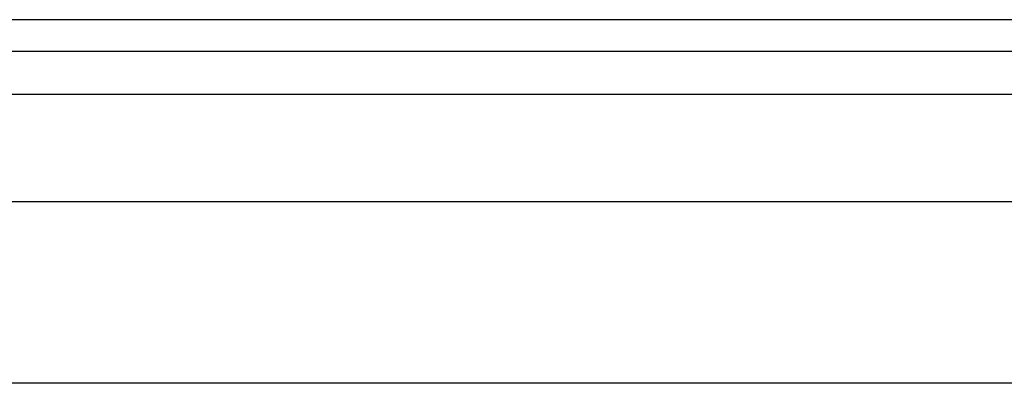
# Model space of a CAD drawing. Header units: inches. Extents: x 10 to 196, y 10 to 109.
# Tile 203 of 239: x 30.946 to 33.078, y 76.459 to 77.246. Entities that reach past the tile are written whole.
import ezdxf

# ---------------------------------------------------------------- set-up
doc = ezdxf.new("R2010")
doc.units = ezdxf.units.IN
doc.header["$MEASUREMENT"] = 0
doc.layers.add('Visible Edges(ANSI)', color=7, linetype='Continuous', lineweight=25)
doc.layers.add('Visible Tangent Edges(ANSI)', color=7, linetype='Continuous', lineweight=25)

msp = doc.modelspace()

# ---------------------------------------------------------------- linework, layer by layer
at = {"layer": 'Visible Edges(ANSI)'}
for p, q in [((34.1027, 77.246), (10.5067, 77.246)), ((10.5067, 77.178), (34.1027, 77.178)), ((11.2224, 76.8523), (33.3666, 76.8523)), ((33.3666, 76.4586), (11.2224, 76.4586))]:
    msp.add_line(p, q, dxfattribs=at)
at = {"layer": 'Visible Tangent Edges(ANSI)'}
msp.add_line((10.5067, 77.085), (34.1027, 77.085), dxfattribs=at)

doc.saveas('drawing.dxf')
